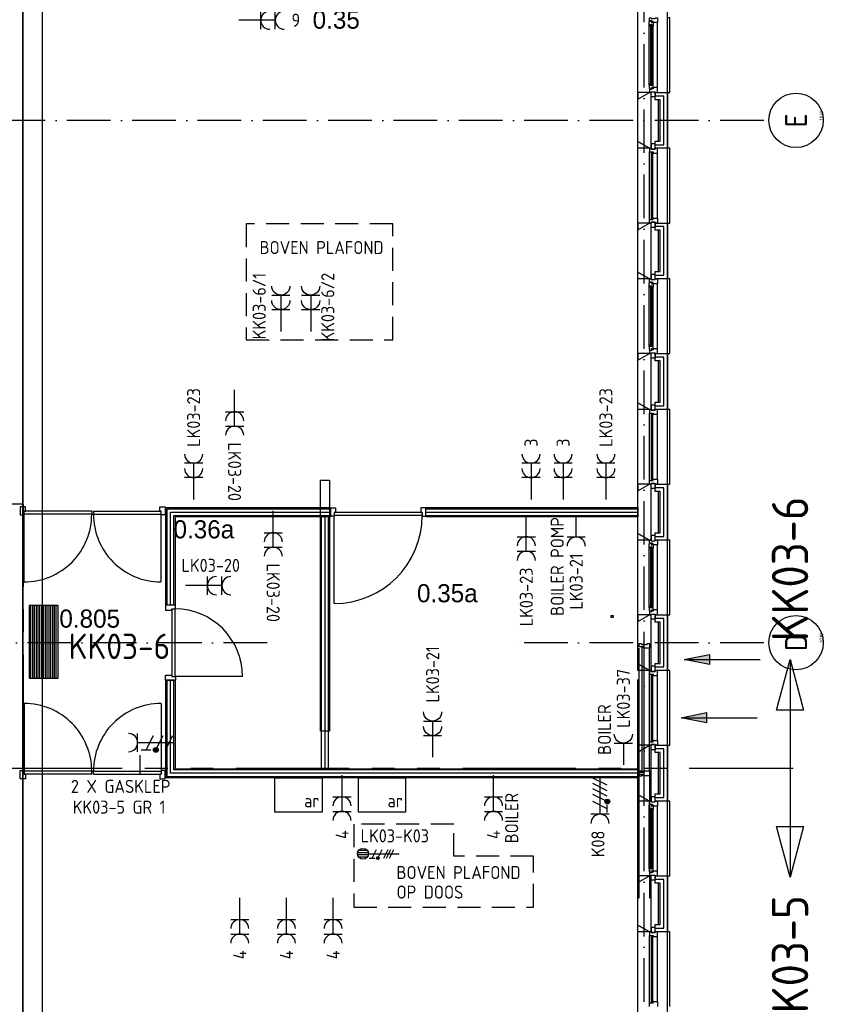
# Model space of a CAD drawing. Header units: millimetres. Extents: x -6587 to 112885, y 244 to 84344.
# Tile 31 of 47: x 75487 to 86560, y 22184 to 35757. Entities that reach past the tile are written whole.
import ezdxf
from ezdxf.enums import TextEntityAlignment as Align

# ---------------------------------------------------------------- set-up
doc = ezdxf.new("R2010")
doc.units = ezdxf.units.MM
doc.header["$LTSCALE"] = 100
for name, pattern in [('B0801', [62.5, 31.25, -6.25, 6.25, -6.25, 6.25, -6.25]), ('DASHDOT', [9, 6, -1.5, 0, -1.5]), ('HIDDEN', [9.525, 6.35, -3.175])]:
    doc.linetypes.add(name, pattern=pattern)
doc.layers.get('0').update_dxf_attribs({"linetype": 'CONTINUOUS'})
for name, color, linetype in [('AL$7----_STRAMIEN', 1, 'DASHDOT'), ('ALN-----_BLOCKNAAM', 2, 'CONTINUOUS'), ('BOUW', 8, 'CONTINUOUS'), ('EB6220--_ATTRIB', 2, 'CONTINUOUS'), ('EB62203-_ATTRIB', 2, 'CONTINUOUS'), ('EB62205-_ATTRIB', 2, 'CONTINUOUS'), ('EB62208-_ATTRIB', 2, 'CONTINUOUS'), ('EB63103-_ATTRIB', 2, 'CONTINUOUS'), ('EB63109-_ATTRIB', 2, 'CONTINUOUS'), ('EL6220--_KRACHT', 2, 'CONTINUOUS'), ('EL622005_KSTSCH', 6, 'B0801'), ('EL62203-_KRACHT-WCD230', 3, 'CONTINUOUS'), ('EL62205-_KRACHT-KAST', 3, 'CONTINUOUS'), ('EL62208-_KRACHT-WCD400', 3, 'CONTINUOUS'), ('EL63103-_LICHT-WCD230V', 3, 'CONTINUOUS'), ('EL63109-_LICHT-ASP400V', 3, 'CONTINUOUS'), ('KABELGOOT', 8, 'CONTINUOUS'), ('LIJN050', 90, 'CONTINUOUS'), ('TEKST18', 1, 'CONTINUOUS')]:
    doc.layers.add(name, color=color, linetype=linetype)
doc.styles.add('1_8', font='iso', dxfattribs={"width": 0.7, "height": 1.8})
doc.styles.add('3_5', font='iso', dxfattribs={"height": 3.5})
doc.styles.add('BURO-025', font='BUROFONT.shx', dxfattribs={"height": 250})
doc.styles.add('MAATVOERING', font='iso.shx')
doc.styles.add('NORATT', font='isocp.shx')
doc.styles.get("Standard").update_dxf_attribs({"font": 'iso.shx'})

# ---------------------------------------------------------------- blocks, each defined once
blk = doc.blocks.new('ES3W2A')
at = {"ltscale": 0.5}
for p, q in [((1.25, 2), (-1.25, 2)), ((0, 2), (0, -3)), ((1.25, 0), (-1.25, 0))]:
    blk.add_line(p, q, dxfattribs=at)
for centre in [(0, 3.25), (0, 1.25)]:
    blk.add_arc(centre, 1.25, 180, 0, dxfattribs=at)
at = {"ltscale": 0.5, "style": '1_8'}
for tag, flags, p in [('VERMOGEN', 9, (-2.5, 5)), ('GROEP', 8, (0, 5)), ('SCHAK', 8, (2.5, 5)), ('GELIJK', 9, (5, 5)), ('TAL', 8, (2.5, 5)), ('KAST', 9, (7, 5))]:
    blk.add_attdef(tag, text='', height=1.8, rotation=90, dxfattribs=dict(at, flags=flags)).set_placement(p, align=Align.MIDDLE_CENTER)
at = {"ltscale": 0.5, "style": '1_8', "width": 0.7, "flags": 8}
blk.add_attdef('DOEL', text='', height=1.8, rotation=90, dxfattribs=at).set_placement((-2.5, 5), align=Align.MIDDLE_LEFT)
at = {"ltscale": 0.5, "style": '1_8', "flags": 9}
blk.add_attdef('M_CODE', text='', height=1.8, dxfattribs=at).set_placement((0, 0), align=Align.MIDDLE_CENTER)
blk = doc.blocks.new('ES3W1A')
for p, q in [((1.25, 0), (-1.25, 0)), ((0, 0), (0, -3))]:
    blk.add_line(p, q)
blk.add_arc((0, 1.25), 1.25, 180, 0)
at = {"style": '1_8'}
for tag, flags, p in [('VERMOGEN', 9, (-2.5, 3)), ('GROEP', 8, (0, 3)), ('SCHAK', 8, (2.5, 3)), ('GELIJK', 9, (5, 3)), ('KAST', 9, (7, 3)), ('TAL', 8, (2.5, 3))]:
    blk.add_attdef(tag, text='', height=1.8, rotation=90, dxfattribs=dict(at, flags=flags)).set_placement(p, align=Align.MIDDLE_CENTER)
at = {"style": '1_8', "width": 0.7, "flags": 8}
blk.add_attdef('DOEL', text='', height=1.8, rotation=90, dxfattribs=at).set_placement((-2.5, 3), align=Align.MIDDLE_LEFT)
at = {"style": '1_8', "flags": 9}
blk.add_attdef('M_CODE', text='', height=1.8, dxfattribs=at).set_placement((0, 0), align=Align.MIDDLE_CENTER)
blk = doc.blocks.new('ES111261')
for p, q in [((-5, 1.75), (5, 1.75)), ((-5, 1.5), (5, 1.5)), ((-5, 1.25), (5, 1.25)), ((-5, 1), (5, 1)), ((-5, 0.75), (5, 0.75)), ((-5, 0.5), (5, 0.5)), ((-5, 0.25), (5, 0.25)), ((-5, 0), (5, 0)), ((-5, -0.25), (5, -0.25)), ((-5, -0.5), (5, -0.5)), ((-5, -0.75), (5, -0.75)), ((-5, -1), (5, -1)), ((-5, -1.25), (5, -1.25)), ((-5, -1.5), (5, -1.5)), ((-5, -1.75), (5, -1.75)), ((-5, -2), (5, -2))]:
    blk.add_line(p, q)
blk.add_lwpolyline([(-5, -2), (5, -2), (5, 2), (-5, 2)], close=True)
for tag, height, style, flags, p in [('GROEPI', 1.8, '1_8', 9, (0, 9.5)), ('GROEP', 1.8, '1_8', 8, (0, 7.5)), ('CODE', 3.5, '3_5', 8, (0, 4.5)), ('M_CODE', 1.8, '1_8', 9, (0, 0)), ('KAST', 1.8, '1_8', 9, (0, -3.5)), ('VERMOGEN', 1.8, '1_8', 9, (0, -5.5)), ('DOEL', 1.8, '1_8', 9, (0, -7.5)), ('VERMOGENI', 1.8, '1_8', 9, (0, -9.5)), ('DOELI', 1.8, '1_8', 9, (0, -11.5))]:
    blk.add_attdef(tag, text='', height=height, dxfattribs=dict(style=style, flags=flags)).set_placement(p, align=Align.MIDDLE_CENTER)
at = {"style": '1_8', "flags": 9}
blk.add_attdef('RUIMTE', text='', height=1.8, dxfattribs=at).set_placement((0, -9.5), align=Align.MIDDLE)
blk = doc.blocks.new('ES2X2')
for p, q in [((-0.15, 1.27), (-0.15, 2.73)), ((0.15, 1.27), (0.15, 2.73)), ((-0.45, 1.4), (-0.45, 2.6)), ((0.45, 1.4), (0.45, 2.6)), ((0, 1.25), (0, -3))]:
    blk.add_line(p, q)
at = {"color": 1}
for p, q in [((-0.72, -0.21), (-0.72, 0.11)), ((-0.64, -0.25), (-0.64, 0.15)), ((-0.6, 1.15), (-0.6, 0.35)), ((-0.6, 0.75), (0.6, 0.15)), ((-0.56, -0.25), (-0.56, 0.15)), ((-0.48, -0.21), (-0.48, 0.11)), ((-0.6, -0.05), (0.6, -0.65)), ((-0.6, -0.85), (0.6, -1.45)), ((-0.6, -1.25), (0.6, -1.85)), ((-0.6, -1.65), (0.6, -2.25))]:
    blk.add_line(p, q, dxfattribs=at)
blk.add_circle((0, 2), 0.75)
blk.add_circle((-0.6, -0.05), 0.2, dxfattribs=at)
at = {"style": '1_8'}
for tag, flags, p in [('VERMOGEN', 9, (-2.5, 4.5)), ('GROEP', 8, (0, 4.5)), ('SCHAK', 8, (2.5, 4.5)), ('KAST', 9, (7, 4.5)), ('DOEL', 8, (-2.5, 1))]:
    blk.add_attdef(tag, text='', height=1.8, rotation=90, dxfattribs=dict(at, flags=flags)).set_placement(p, align=Align.MIDDLE_LEFT)
at = {"style": '1_8', "flags": 8}
blk.add_attdef('TAL', text='', height=1.8, rotation=90, dxfattribs=at).set_placement((2.5, 4.5), align=Align.MIDDLE_CENTER)
at = {"style": '1_8', "flags": 9}
blk.add_attdef('M_CODE', text='', height=1.8, dxfattribs=at).set_placement((0, 0), align=Align.MIDDLE_CENTER)
blk = doc.blocks.new('ES2W4A')
at = {"color": 0, "ltscale": 0.5}
for p, q in [((-1.25, 2), (1.25, 2)), ((0, 2), (0, -3))]:
    blk.add_line(p, q, dxfattribs=at)
at = {"color": 0}
for p, q in [((-1.25, 2), (1.25, 2)), ((0, 2), (0, -3))]:
    blk.add_line(p, q, dxfattribs=at)
at = {"color": 1, "ltscale": 0.5}
for p, q in [((-1, 1.75), (-1, 0.75)), ((-1.2, -0.02), (-1.2, 0.52)), ((-1.07, -0.08), (-1.07, 0.58)), ((-1, 1.25), (1, 0.25)), ((-1, 0.25), (1, -0.75)), ((-0.93, -0.08), (-0.93, 0.58)), ((-0.8, -0.02), (-0.8, 0.52)), ((-1, -0.5), (1, -1.5)), ((-1, -1.25), (1, -2.25)), ((-1, -2), (1, -3))]:
    blk.add_line(p, q, dxfattribs=at)
at = {"color": 1}
for p, q in [((-1, 1.75), (-1, 0.75)), ((-1.2, -0.02), (-1.2, 0.52)), ((-1.07, -0.08), (-1.07, 0.58)), ((-1, 1.25), (1, 0.25)), ((-1, 0.25), (1, -0.75)), ((-0.93, -0.08), (-0.93, 0.58)), ((-0.8, -0.02), (-0.8, 0.52)), ((-1, -0.5), (1, -1.5)), ((-1, -1.25), (1, -2.25)), ((-1, -2), (1, -3))]:
    blk.add_line(p, q, dxfattribs=at)
at = {"color": 1, "ltscale": 0.5}
blk.add_circle((-1, 0.25), 0.333, dxfattribs=at)
at = {"color": 1}
blk.add_circle((-1, 0.25), 0.333, dxfattribs=at)
at = {"color": 0, "ltscale": 0.5}
blk.add_arc((0, 3.25), 1.25, 180, 0, dxfattribs=at)
at = {"color": 0}
blk.add_arc((0, 3.25), 1.25, 180, 0, dxfattribs=at)
at = {"ltscale": 0.5, "style": 'NORATT'}
for tag, flags, p in [('VERMOGEN', 9, (-3.75, 4.25)), ('GROEP', 8, (1.25, 4.25)), ('DOEL', 8, (-1.25, 4.25)), ('KAST', 9, (3.75, 4.25)), ('TAL', 8, (-3.75, 4.25))]:
    blk.add_attdef(tag, text='', height=1.8, rotation=90, dxfattribs=dict(at, flags=flags)).set_placement(p, align=Align.MIDDLE_LEFT)
at = {"style": '1_8'}
for tag, flags, p in [('VERMOGEN', 9, (-3.75, 4.25)), ('GROEP', 8, (1.25, 4.25)), ('DOEL', 8, (-1.25, 4.25)), ('KAST', 9, (3.75, 4.25)), ('TAL', 8, (-3.75, 4.25))]:
    blk.add_attdef(tag, text='', height=1.8, rotation=90, dxfattribs=dict(at, flags=flags)).set_placement(p, align=Align.MIDDLE_LEFT)
at = {"color": 0, "ltscale": 0.5, "style": 'NORATT', "width": 0.7, "flags": 8}
blk.add_attdef('SCHAK', text='', height=1.8, rotation=90, dxfattribs=at).set_placement((3.75, 4.25), align=Align.MIDDLE_LEFT)
at = {"color": 0, "style": '1_8', "width": 0.7, "flags": 8}
blk.add_attdef('SCHAK', text='', height=1.8, rotation=90, dxfattribs=at).set_placement((3.75, 4.25), align=Align.MIDDLE_LEFT)
at = {"ltscale": 0.5, "style": 'NORATT', "flags": 9}
blk.add_attdef('GELIJK', text='', height=1.8, rotation=90, dxfattribs=at).set_placement((5, 5), align=Align.MIDDLE_CENTER)
at = {"style": '1_8', "flags": 9}
blk.add_attdef('GELIJK', text='', height=1.8, rotation=90, dxfattribs=at).set_placement((5, 5), align=Align.MIDDLE_CENTER)
at = {"ltscale": 0.5, "style": 'NORATT', "flags": 9}
blk.add_attdef('M_CODE', text='', height=1.8, dxfattribs=at).set_placement((0, 0), align=Align.MIDDLE_CENTER)
at = {"style": '1_8', "flags": 9}
blk.add_attdef('M_CODE', text='', height=1.8, dxfattribs=at).set_placement((0, 0), align=Align.MIDDLE_CENTER)
blk = doc.blocks.new('ES2W2A')
at = {"color": 0, "ltscale": 0.5}
for p, q in [((-1.25, 2), (1.25, 2)), ((0, 2), (0, -3))]:
    blk.add_line(p, q, dxfattribs=at)
at = {"color": 1, "ltscale": 0.5}
for p, q in [((-1, 1.5), (-1, 0.17)), ((-1, 0.83), (1, -0.17)), ((-1.2, -0.77), (-1.2, -0.23)), ((-1.07, -0.83), (-1.07, -0.17)), ((-1, -0.5), (1, -1.5)), ((-0.93, -0.83), (-0.93, -0.17)), ((-0.8, -0.77), (-0.8, -0.23)), ((-1, -1.83), (1, -2.83))]:
    blk.add_line(p, q, dxfattribs=at)
blk.add_circle((-1, -0.5), 0.333, dxfattribs=at)
at = {"color": 0, "ltscale": 0.5}
blk.add_arc((0, 3.25), 1.25, 180, 0, dxfattribs=at)
at = {"ltscale": 0.5, "style": '1_8'}
for tag, flags, p in [('VERMOGEN', 9, (-2.5, 5)), ('GROEP', 8, (0, 5)), ('SCHAK', 8, (2.5, 5)), ('GELIJK', 9, (5, 5)), ('TAL', 8, (2.5, 5)), ('KAST', 9, (7, 5))]:
    blk.add_attdef(tag, text='', height=1.8, rotation=90, dxfattribs=dict(at, flags=flags)).set_placement(p, align=Align.MIDDLE_CENTER)
at = {"ltscale": 0.5, "style": '1_8', "width": 0.7, "flags": 8}
blk.add_attdef('DOEL', text='', height=1.8, rotation=90, dxfattribs=at).set_placement((-2.5, 5), align=Align.MIDDLE_LEFT)
at = {"ltscale": 0.5, "style": '1_8', "flags": 9}
blk.add_attdef('M_CODE', text='', height=1.8, dxfattribs=at).set_placement((0, 0), align=Align.MIDDLE_CENTER)
blk = doc.blocks.new('ES111271')
at = {"color": 0, "ltscale": 0.5}
blk.add_line((0, 15), (0, -15), dxfattribs=at)
at = {"color": 0}
blk.add_line((0, 15), (0, -15), dxfattribs=at)
for points in [[(-1.87, 8), (0, 15), (1.87, 8)], [(-1.87, 8), (0, 15), (1.87, 8)], [(1.87, -8), (0, -15), (-1.87, -8)], [(1.87, -8), (0, -15), (-1.87, -8)]]:
    blk.add_lwpolyline(points, close=True, dxfattribs=at)
at = {"color": 0, "ltscale": 0.5, "style": 'NORATT', "flags": 8}
blk.add_attdef('KAST-1', text='', height=5, rotation=270, dxfattribs=at).set_placement((0, 17.5), align=Align.MIDDLE_RIGHT)
at = {"color": 0, "flags": 8}
blk.add_attdef('KAST-1', text='', height=5, rotation=270, dxfattribs=at).set_placement((0, 17.5), align=Align.MIDDLE_RIGHT)
at = {"ltscale": 0.5, "style": 'NORATT', "flags": 9}
for tag in ['GELIJKI', 'TAL']:
    blk.add_attdef(tag, text='', height=1.8, rotation=90, dxfattribs=at).set_placement((5, 16.75), align=Align.MIDDLE_CENTER)
at = {"ltscale": 0.5, "style": 'NORATT'}
for tag, height, flags, p in [('GROEPI', 1.8, 9, (0, 9.5)), ('GROEP', 1.8, 8, (0, 7.5)), ('CODE', 3.5, 8, (0, 4.5)), ('M_CODE', 1.8, 9, (0, 0)), ('KAST', 1.8, 9, (0, -3.5)), ('VERMOGEN', 1.8, 9, (0, -5.5)), ('DOEL', 1.8, 9, (0, -7.5)), ('VERMOGENI', 1.8, 9, (0, -9.5)), ('DOELI', 1.8, 9, (0, -11.5))]:
    blk.add_attdef(tag, text='', height=height, dxfattribs=dict(at, flags=flags)).set_placement(p, align=Align.MIDDLE_CENTER)
at = {"color": 0, "ltscale": 0.5, "style": 'NORATT', "flags": 8}
blk.add_attdef('KAST-2', text='', height=5, rotation=270, dxfattribs=at).set_placement((0, -17.5), align=Align.MIDDLE_LEFT)
at = {"color": 0, "flags": 8}
blk.add_attdef('KAST-2', text='', height=5, rotation=270, dxfattribs=at).set_placement((0, -17.5), align=Align.MIDDLE_LEFT)
blk = doc.blocks.new('1010')
at = {"layer": 'AL$7----_STRAMIEN', "color": 7, "linetype": 'Continuous'}
blk.add_circle((0, 750), 750, dxfattribs=at)
at = {"layer": 'AL$7----_STRAMIEN', "color": 3, "linetype": 'Continuous'}
blk.add_attdef('STR-NAAM', text='', height=600, rotation=360, dxfattribs=at).set_placement((0, 750), align=Align.MIDDLE)
at = {"layer": 'ALN-----_BLOCKNAAM', "linetype": 'Continuous'}
blk.add_text('1010', height=100, dxfattribs=at).set_placement((0, 0))
blk = doc.blocks.new('LU-PIJL7')
at = {"color": 0, "linetype": 'Continuous'}
for p, q in [((0, 0), (-15, 0)), ((-5, -1), (-5, 1)), ((-5, 1), (0, 0)), ((0, 0), (-5, -1))]:
    blk.add_line(p, q, dxfattribs=at)
blk.add_solid([(-5, 1), (-5, -1), (0, 0)], dxfattribs=at)

msp = doc.modelspace()

# ---------------------------------------------------------------- linework, layer by layer
at = {"color": 9, "linetype": 'HIDDEN', "ltscale": 0.5}
for p, q in [((78605, 32941), (78605, 31344)), ((80629, 32941), (78605, 32941)), ((80629, 31344), (80629, 32941)), ((78605, 31344), (80629, 31344)), ((80089, 24666), (80089, 23525)), ((81467, 24666), (80089, 24666)), ((81467, 24225), (81467, 24666)), ((82568, 24225), (81467, 24225)), ((82568, 23525), (82568, 24225)), ((80089, 23525), (82568, 23525))]:
    msp.add_line(p, q, dxfattribs=at)
at = {"layer": 'AL$7----_STRAMIEN', "color": 1}
for p, q in [((84093, 6018), (84093, 77760)), ((85739, 34369), (74662, 34369)), ((78895, 27169), (64804, 27169)), ((85739, 27169), (82278, 27169))]:
    msp.add_line(p, q, dxfattribs=at)
at = {"layer": 'BOUW'}
for p, q in [((84413, 8849), (84413, 58089)), ((84003, 34662), (84163, 34754)), ((84163, 34754), (84183, 34754)), ((84183, 34754), (84183, 33984)), ((84244, 34754), (84413, 34754)), ((84244, 34654), (84244, 34754)), ((84413, 34754), (84413, 33984)), ((84003, 34076), (84003, 34662)), ((84183, 34654), (84183, 34084)), ((84363, 34704), (84244, 34704)), ((84363, 34704), (84244, 34704)), ((84313, 34654), (84244, 34654)), ((84283, 34654), (84283, 34084)), ((84313, 34084), (84313, 34654)), ((84363, 34034), (84363, 34704)), ((84363, 34034), (84363, 34704)), ((84163, 33984), (84003, 34076)), ((84244, 33984), (84244, 34084)), ((84244, 34084), (84313, 34084)), ((84183, 33984), (84163, 33984)), ((84244, 34034), (84363, 34034)), ((84244, 34034), (84363, 34034)), ((84413, 33984), (84244, 33984)), ((84003, 32862), (84163, 32954)), ((84003, 32276), (84003, 32862)), ((84163, 32954), (84183, 32954)), ((84183, 32954), (84183, 32184)), ((84183, 32854), (84183, 32284)), ((84244, 32954), (84413, 32954)), ((84244, 32854), (84244, 32954)), ((84363, 32904), (84244, 32904)), ((84363, 32904), (84244, 32904)), ((84313, 32854), (84244, 32854)), ((84283, 32854), (84283, 32284)), ((84313, 32284), (84313, 32854)), ((84363, 32234), (84363, 32904)), ((84363, 32234), (84363, 32904)), ((84413, 32954), (84413, 32184)), ((84003, 32276), (84163, 32184)), ((84003, 32184), (84003, 32276)), ((84003, 31062), (84003, 32276)), ((84163, 32184), (84003, 32276)), ((84163, 32184), (84003, 32184)), ((84163, 32140), (84163, 32184)), ((84163, 32184), (84188, 32184)), ((84183, 32184), (84163, 32184)), ((84188, 32245), (84188, 32174)), ((84244, 32245), (84188, 32245)), ((84188, 32184), (84188, 32174)), ((84188, 32174), (84244, 32174)), ((84188, 32174), (84244, 32174)), ((84244, 32184), (84244, 32284)), ((84244, 32284), (84313, 32284)), ((84244, 32174), (84244, 32245)), ((84244, 32234), (84363, 32234)), ((84244, 32234), (84363, 32234)), ((84244, 32184), (84277, 32184)), ((84244, 32174), (84244, 32184)), ((84413, 32184), (84244, 32184)), ((84277, 32184), (84277, 32117)), ((84443, 32184), (84413, 32184)), ((84443, 31154), (84443, 32184)), ((84160, 32127), (84164, 32130)), ((84160, 32085), (84160, 32127)), ((84201, 32085), (84160, 32085)), ((84160, 31253), (84160, 32085)), ((84162, 32068), (84162, 32085)), ((84162, 32085), (84176, 32085)), ((84176, 32068), (84162, 32068)), ((84199, 32140), (84163, 32140)), ((84164, 32137), (84194, 32137)), ((84164, 32130), (84164, 32137)), ((84176, 32085), (84176, 32068)), ((84178, 32083), (84178, 31255)), ((84199, 32083), (84178, 32083)), ((84194, 32137), (84194, 32114)), ((84194, 32114), (84199, 32114)), ((84199, 32134), (84199, 32140)), ((84214, 32134), (84199, 32134)), ((84199, 32122), (84214, 32122)), ((84199, 32114), (84199, 32122)), ((84199, 31255), (84199, 32083)), ((84201, 32068), (84201, 32085)), ((84214, 32070), (84201, 32068)), ((84214, 32117), (84214, 32134)), ((84214, 32122), (84214, 32117)), ((84277, 32117), (84214, 32117)), ((84214, 32117), (84214, 32070)), ((84214, 31268), (84214, 32070)), ((84277, 31221), (84277, 32117)), ((84160, 31253), (84160, 31211)), ((84201, 31253), (84160, 31253)), ((84162, 31270), (84162, 31253)), ((84176, 31270), (84162, 31270)), ((84162, 31253), (84176, 31253)), ((84176, 31253), (84176, 31270)), ((84178, 31255), (84199, 31255)), ((84194, 31224), (84199, 31224)), ((84194, 31201), (84194, 31224)), ((84199, 31224), (84199, 31216)), ((84201, 31270), (84201, 31253)), ((84214, 31268), (84201, 31270)), ((84214, 31221), (84214, 31268)), ((84214, 31216), (84214, 31221)), ((84214, 31221), (84214, 31204)), ((84277, 31221), (84214, 31221)), ((84277, 31154), (84277, 31221)), ((84003, 31062), (84163, 31154)), ((84003, 31154), (84003, 31062)), ((84163, 31154), (84003, 31154)), ((84003, 31062), (84163, 31154)), ((84160, 31211), (84164, 31208)), ((84163, 31198), (84163, 31154)), ((84199, 31198), (84163, 31198)), ((84163, 31154), (84188, 31154)), ((84163, 31154), (84183, 31154)), ((84164, 31208), (84164, 31201)), ((84164, 31201), (84194, 31201)), ((84183, 31154), (84183, 30384)), ((84188, 31093), (84188, 31164)), ((84188, 31164), (84244, 31164)), ((84188, 31164), (84244, 31164)), ((84188, 31154), (84188, 31164)), ((84244, 31093), (84188, 31093)), ((84199, 31216), (84214, 31216)), ((84199, 31204), (84199, 31198)), ((84214, 31204), (84199, 31204)), ((84244, 31164), (84244, 31093)), ((84244, 31164), (84244, 31154)), ((84244, 31154), (84277, 31154)), ((84244, 31154), (84413, 31154)), ((84244, 31054), (84244, 31154)), ((84363, 31104), (84244, 31104)), ((84363, 30434), (84363, 31104)), ((84413, 31154), (84413, 30384)), ((84413, 31154), (84443, 31154)), ((84003, 30476), (84003, 31062)), ((84313, 31054), (84244, 31054)), ((84313, 30484), (84313, 31054)), ((84163, 30384), (84003, 30476)), ((84244, 30384), (84244, 30484)), ((84244, 30484), (84313, 30484)), ((84244, 30434), (84363, 30434)), ((84183, 30384), (84163, 30384)), ((84413, 30384), (84244, 30384)), ((76479, 28981), (76479, 28941)), ((76479, 28941), (76504, 28941)), ((76504, 28981), (76504, 28941)), ((84024, 25402), (84024, 27093)), ((84066, 27106), (84087, 27106)), ((84066, 25389), (84066, 27106)), ((84087, 27106), (84087, 25389)), ((84163, 25402), (84163, 27093)), ((76504, 25397), (76479, 25397)), ((76479, 25357), (76479, 25397)), ((76504, 25357), (76504, 25397)), ((84087, 25389), (84066, 25389)), ((84003, 25282), (84003, 25189)), ((84024, 23645), (84024, 25335)), ((84163, 25335), (84163, 23645)), ((84003, 23862), (84163, 23954)), ((84163, 23954), (84183, 23954)), ((84183, 23954), (84183, 23184)), ((84244, 23954), (84413, 23954)), ((84244, 23854), (84244, 23954)), ((84363, 23904), (84244, 23904)), ((84363, 23904), (84244, 23904)), ((84363, 23234), (84363, 23904)), ((84363, 23234), (84363, 23904)), ((84413, 23954), (84413, 23184)), ((84003, 23276), (84003, 23862)), ((84183, 23854), (84183, 23284)), ((84313, 23854), (84244, 23854)), ((84283, 23854), (84283, 23284)), ((84313, 23284), (84313, 23854)), ((84003, 23276), (84163, 23184)), ((84003, 23184), (84003, 23276)), ((84003, 22062), (84003, 23276)), ((84163, 23184), (84003, 23276)), ((84188, 23245), (84188, 23174)), ((84244, 23245), (84188, 23245)), ((84244, 23184), (84244, 23284)), ((84244, 23284), (84313, 23284)), ((84244, 23174), (84244, 23245)), ((84244, 23234), (84363, 23234)), ((84244, 23234), (84363, 23234)), ((84163, 23184), (84003, 23184)), ((84163, 23184), (84163, 23134)), ((84188, 23184), (84163, 23184)), ((84183, 23184), (84163, 23184)), ((84163, 23134), (84214, 23134)), ((84163, 23134), (84163, 23134)), ((84163, 22204), (84163, 23134)), ((84188, 23184), (84188, 23184)), ((84188, 23174), (84188, 23184)), ((84244, 23174), (84188, 23174)), ((84188, 23174), (84244, 23174)), ((84189, 23129), (84189, 22209)), ((84210, 23129), (84189, 23129)), ((84210, 22209), (84210, 23129)), ((84214, 23134), (84214, 23117)), ((84214, 23117), (84277, 23117)), ((84244, 23184), (84244, 23174)), ((84277, 23184), (84244, 23184)), ((84413, 23184), (84244, 23184)), ((84277, 23117), (84277, 23184)), ((84277, 22221), (84277, 23117)), ((84277, 23117), (84277, 23117)), ((84277, 23117), (84277, 23117)), ((84277, 23117), (84277, 23117)), ((84277, 23117), (84277, 23117)), ((84443, 23184), (84413, 23184)), ((84443, 22154), (84443, 23184)), ((84163, 22154), (84163, 22204)), ((84163, 22204), (84214, 22204)), ((84163, 22204), (84163, 22204)), ((84189, 22209), (84210, 22209)), ((84214, 22221), (84277, 22221)), ((84214, 22204), (84214, 22221)), ((84277, 22221), (84277, 22154)), ((84277, 22221), (84277, 22221)), ((84277, 22221), (84277, 22221)), ((84277, 22221), (84277, 22221)), ((84277, 22221), (84277, 22221))]:
    msp.add_line(p, q, dxfattribs=at)
for points in [[(84003, 34662), (84003, 35876)], [(84277, 34821), (84277, 35717)], [(84413, 34754), (84443, 34754), (84443, 35784), (84413, 35784)], [(84160, 34853), (84160, 35685)], [(84214, 34868), (84214, 35670)], [(84003, 32862), (84003, 34076)], [(84163, 33004), (84163, 33934)], [(84413, 32954), (84443, 32954), (84443, 33984), (84413, 33984)], [(84277, 33021), (84277, 33917)], [(84244, 30434), (84363, 30434), (84363, 31104), (84244, 31104)], [(84183, 31054), (84183, 30484)], [(84283, 31054), (84283, 30484)], [(84003, 29262), (84003, 30476)], [(84163, 29404), (84163, 30334)], [(84277, 29421), (84277, 30317)], [(84413, 29354), (84443, 29354), (84443, 30384), (84413, 30384)], [(84183, 29254), (84183, 28684)], [(84244, 28634), (84363, 28634), (84363, 29304), (84244, 29304)], [(84283, 29254), (84283, 28684)], [(75493, 28930), (75549, 28930), (75549, 28981), (75566, 28981), (75566, 29044), (75493, 29044), (75493, 28981), (75493, 28981), (75493, 28930), (75549, 28930)], [(76479, 28981), (75549, 28981)], [(76479, 28941), (75549, 28941)], [(75549, 28007), (75549, 28941)], [(76504, 28981), (77434, 28981)], [(76504, 28941), (77434, 28941)], [(77490, 28930), (77434, 28930), (77434, 28981), (77417, 28981), (77417, 29044), (77490, 29044), (77490, 28981), (77490, 28981), (77490, 28930), (77434, 28930)], [(77434, 28007), (77434, 28941)], [(77517, 27686), (77517, 29016), (79769, 29016)], [(77565, 27686), (77565, 28969), (79769, 28969)], [(77612, 27686), (77612, 28921), (79769, 28921)], [(79769, 28912), (79769, 29026), (79836, 29026), (79836, 28963), (79819, 28963), (79819, 28912), (79769, 28912)], [(81033, 28963), (79819, 28963)], [(81033, 28923), (79819, 28923)], [(79819, 27709), (79819, 28923)], [(81083, 28912), (81083, 29026), (81016, 29026), (81016, 28963), (81033, 28963), (81033, 28912), (81083, 28912)], [(81083, 29016), (84003, 29016)], [(81083, 28969), (84003, 28969)], [(81083, 28921), (84003, 28921)], [(79646, 25431), (79646, 28894)], [(79694, 25431), (79694, 28894)], [(79741, 25431), (79741, 28894)], [(84003, 27462), (84003, 28676)], [(84277, 27621), (84277, 28517)], [(84413, 27554), (84443, 27554), (84443, 28584), (84413, 28584)], [(84160, 27653), (84160, 28485)], [(84214, 27668), (84214, 28470)], [(77634, 27686), (77495, 27686), (77495, 27619), (77583, 27619), (77583, 27636), (77634, 27636), (77634, 27686)], [(77583, 27636), (77583, 26702)], [(77623, 27636), (77623, 26702)], [(84183, 27454), (84183, 26884)], [(84244, 26834), (84363, 26834), (84363, 27504), (84244, 27504)], [(84283, 27454), (84283, 26884)], [(84413, 25754), (84443, 25754), (84443, 26784), (84413, 26784)], [(77634, 26652), (77495, 26652), (77495, 26719), (77583, 26719), (77583, 26702), (77634, 26702), (77634, 26652)], [(84003, 25321), (77517, 25321), (77517, 26652)], [(84003, 25369), (77565, 25369), (77565, 26652)], [(84003, 25416), (77612, 25416), (77612, 26652)], [(78557, 26702), (77623, 26702)], [(84003, 25662), (84003, 26662)], [(84163, 25804), (84163, 26734)], [(84277, 25821), (84277, 26717)], [(75549, 26331), (75549, 25397)], [(77434, 26331), (77434, 25397)], [(84183, 25654), (84183, 25084)], [(84244, 25034), (84363, 25034), (84363, 25704), (84244, 25704)], [(84283, 25654), (84283, 25084)], [(75493, 25408), (75549, 25408), (75549, 25357), (75566, 25357), (75566, 25294), (75493, 25294), (75493, 25357), (75493, 25357), (75493, 25408), (75549, 25408)], [(76479, 25397), (75549, 25397)], [(76504, 25397), (77434, 25397)], [(77490, 25408), (77434, 25408), (77434, 25357), (77417, 25357), (77417, 25294), (77490, 25294), (77490, 25357), (77490, 25357), (77490, 25408), (77434, 25408)], [(76479, 25357), (75549, 25357)], [(76504, 25357), (77434, 25357)], [(79653, 25306), (79653, 25006), (79653, 24831), (79603, 24831), (79053, 24831), (79003, 24831), (79003, 25006), (79003, 25306), (79653, 25306)], [(80803, 25306), (80803, 25006), (80803, 24831), (80753, 24831), (80203, 24831), (80153, 24831), (80153, 25006), (80153, 25306), (80803, 25306)], [(84003, 23862), (84003, 25076)], [(84413, 23954), (84443, 23954), (84443, 24984), (84413, 24984)], [(84160, 24053), (84160, 24885)], [(84214, 24068), (84214, 24870)], [(84277, 24021), (84277, 24917)]]:
    msp.add_lwpolyline(points, dxfattribs=at)
for points in [[(84160, 35727), (84164, 35730), (84164, 35737), (84194, 35737), (84194, 35714), (84199, 35714), (84199, 35722), (84214, 35722), (84214, 35717), (84214, 35670), (84201, 35668), (84201, 35685), (84160, 35685)], [(84163, 35784), (84188, 35784), (84188, 35774), (84244, 35774), (84244, 35784), (84277, 35784), (84277, 35717), (84214, 35717), (84214, 35734), (84199, 35734), (84199, 35740), (84163, 35740)], [(84162, 35685), (84176, 35685), (84176, 35668), (84162, 35668)], [(84178, 34855), (84199, 34855), (84199, 35683), (84178, 35683)], [(84163, 34754), (84003, 34754), (84003, 34662)], [(84160, 34811), (84164, 34808), (84164, 34801), (84194, 34801), (84194, 34824), (84199, 34824), (84199, 34816), (84214, 34816), (84214, 34821), (84214, 34868), (84201, 34870), (84201, 34853), (84160, 34853)], [(84162, 34853), (84176, 34853), (84176, 34870), (84162, 34870)], [(84163, 34754), (84188, 34754), (84188, 34764), (84244, 34764), (84244, 34754), (84277, 34754), (84277, 34821), (84214, 34821), (84214, 34804), (84199, 34804), (84199, 34798), (84163, 34798)], [(84188, 34764), (84244, 34764), (84244, 34693), (84188, 34693)], [(84163, 33984), (84003, 33984), (84003, 34076)], [(84163, 33934), (84163, 33934), (84214, 33934), (84214, 33917), (84277, 33917), (84277, 33917), (84277, 33917), (84277, 33917), (84277, 33917), (84277, 33984), (84244, 33984), (84244, 33974), (84188, 33974), (84188, 33984), (84188, 33984), (84163, 33984)], [(84188, 33974), (84244, 33974), (84244, 34045), (84188, 34045)], [(84189, 33009), (84210, 33009), (84210, 33929), (84189, 33929)], [(84163, 33004), (84163, 33004), (84214, 33004), (84214, 33021), (84277, 33021), (84277, 33021), (84277, 33021), (84277, 33021), (84277, 33021), (84277, 32954), (84244, 32954), (84244, 32964), (84188, 32964), (84188, 32954), (84188, 32954), (84163, 32954)], [(84163, 32954), (84003, 32954), (84003, 32862)], [(84188, 32964), (84244, 32964), (84244, 32893), (84188, 32893)], [(84163, 30384), (84003, 30384), (84003, 30476)], [(84188, 30374), (84244, 30374), (84244, 30445), (84188, 30445)], [(84163, 30334), (84163, 30334), (84214, 30334), (84214, 30317), (84277, 30317), (84277, 30317), (84277, 30317), (84277, 30317), (84277, 30317), (84277, 30384), (84244, 30384), (84244, 30374), (84188, 30374), (84188, 30384), (84188, 30384), (84163, 30384)], [(84189, 29409), (84210, 29409), (84210, 30329), (84189, 30329)], [(79631, 25948), (79631, 29410), (79756, 29410), (79756, 25948)], [(84163, 29354), (84003, 29354), (84003, 29262)], [(84183, 28584), (84163, 28584), (84003, 28676), (84003, 29262), (84163, 29354), (84183, 29354)], [(84163, 29404), (84163, 29404), (84214, 29404), (84214, 29421), (84277, 29421), (84277, 29421), (84277, 29421), (84277, 29421), (84277, 29421), (84277, 29354), (84244, 29354), (84244, 29364), (84188, 29364), (84188, 29354), (84188, 29354), (84163, 29354)], [(84188, 29364), (84244, 29364), (84244, 29293), (84188, 29293)], [(84244, 28684), (84313, 28684), (84313, 29254), (84244, 29254), (84244, 29354), (84413, 29354), (84413, 28584), (84244, 28584)], [(77502, 27686), (77502, 29031), (79769, 29031), (79769, 28906), (77627, 28906), (77627, 27686)], [(81083, 29031), (84003, 29031), (84003, 28906), (81083, 28906)], [(84163, 28584), (84003, 28584), (84003, 28676)], [(84188, 28574), (84244, 28574), (84244, 28645), (84188, 28645)], [(84160, 28527), (84164, 28530), (84164, 28537), (84194, 28537), (84194, 28514), (84199, 28514), (84199, 28522), (84214, 28522), (84214, 28517), (84214, 28470), (84201, 28468), (84201, 28485), (84160, 28485)], [(84163, 28584), (84188, 28584), (84188, 28574), (84244, 28574), (84244, 28584), (84277, 28584), (84277, 28517), (84214, 28517), (84214, 28534), (84199, 28534), (84199, 28540), (84163, 28540)], [(84162, 28485), (84176, 28485), (84176, 28468), (84162, 28468)], [(84178, 27655), (84199, 27655), (84199, 28483), (84178, 28483)], [(84183, 26784), (84163, 26784), (84003, 26876), (84003, 27462), (84163, 27554), (84183, 27554)], [(84163, 27554), (84003, 27554), (84003, 27462)], [(84160, 27611), (84164, 27608), (84164, 27601), (84194, 27601), (84194, 27624), (84199, 27624), (84199, 27616), (84214, 27616), (84214, 27621), (84214, 27668), (84201, 27670), (84201, 27653), (84160, 27653)], [(84162, 27653), (84176, 27653), (84176, 27670), (84162, 27670)], [(84163, 27554), (84188, 27554), (84188, 27564), (84244, 27564), (84244, 27554), (84277, 27554), (84277, 27621), (84214, 27621), (84214, 27604), (84199, 27604), (84199, 27598), (84163, 27598)], [(84188, 27564), (84244, 27564), (84244, 27493), (84188, 27493)], [(84244, 26884), (84313, 26884), (84313, 27454), (84244, 27454), (84244, 27554), (84413, 27554), (84413, 26784), (84244, 26784)], [(83671, 27540), (83633, 27540), (83633, 27523), (83671, 27523)], [(84091, 27093), (84091, 27110), (84024, 27110), (84024, 27160), (84053, 27160), (84053, 27146), (84133, 27146), (84133, 27160), (84163, 27160), (84163, 27093)], [(84062, 27093), (84066, 27093), (84066, 27106), (84087, 27106), (84087, 27093), (84091, 27093), (84091, 27110), (84062, 27110)], [(84163, 26784), (84003, 26784), (84003, 26876)], [(84163, 26734), (84163, 26734), (84214, 26734), (84214, 26717), (84277, 26717), (84277, 26717), (84277, 26717), (84277, 26717), (84277, 26717), (84277, 26784), (84244, 26784), (84244, 26774), (84188, 26774), (84188, 26784), (84188, 26784), (84163, 26784)], [(84188, 26774), (84244, 26774), (84244, 26845), (84188, 26845)], [(84003, 25306), (77502, 25306), (77502, 26652), (77627, 26652), (77627, 25431), (84003, 25431)], [(84189, 25809), (84210, 25809), (84210, 26729), (84189, 26729)], [(84163, 25804), (84163, 25804), (84214, 25804), (84214, 25821), (84277, 25821), (84277, 25821), (84277, 25821), (84277, 25821), (84277, 25821), (84277, 25754), (84244, 25754), (84244, 25764), (84188, 25764), (84188, 25754), (84188, 25754), (84163, 25754)], [(84163, 25754), (84003, 25754), (84003, 25662)], [(84183, 24984), (84163, 24984), (84003, 25076), (84003, 25662), (84163, 25754), (84183, 25754)], [(84188, 25764), (84244, 25764), (84244, 25693), (84188, 25693)], [(84244, 25084), (84313, 25084), (84313, 25654), (84244, 25654), (84244, 25754), (84413, 25754), (84413, 24984), (84244, 24984)], [(84163, 25335), (84091, 25335), (84091, 25352), (84024, 25352), (84024, 25385), (84091, 25385), (84091, 25402), (84163, 25402)], [(84062, 25385), (84024, 25385), (84024, 25402), (84062, 25402)], [(84062, 25402), (84066, 25402), (84066, 25389), (84087, 25389), (84087, 25402), (84091, 25402), (84091, 25385), (84062, 25385)], [(84062, 25352), (84024, 25352), (84024, 25335), (84062, 25335)], [(84062, 25335), (84066, 25335), (84066, 25348), (84087, 25348), (84087, 25335), (84091, 25335), (84091, 25352), (84062, 25352)], [(84163, 24984), (84003, 24984), (84003, 25076)], [(84163, 24984), (84188, 24984), (84188, 24974), (84244, 24974), (84244, 24984), (84277, 24984), (84277, 24917), (84214, 24917), (84214, 24934), (84199, 24934), (84199, 24940), (84163, 24940)], [(84188, 24974), (84244, 24974), (84244, 25045), (84188, 25045)], [(84160, 24927), (84164, 24930), (84164, 24937), (84194, 24937), (84194, 24914), (84199, 24914), (84199, 24922), (84214, 24922), (84214, 24917), (84214, 24870), (84201, 24868), (84201, 24885), (84160, 24885)], [(84162, 24885), (84176, 24885), (84176, 24868), (84162, 24868)], [(84178, 24055), (84199, 24055), (84199, 24883), (84178, 24883)], [(84160, 24011), (84164, 24008), (84164, 24001), (84194, 24001), (84194, 24024), (84199, 24024), (84199, 24016), (84214, 24016), (84214, 24021), (84214, 24068), (84201, 24070), (84201, 24053), (84160, 24053)], [(84162, 24053), (84176, 24053), (84176, 24070), (84162, 24070)], [(84163, 23954), (84003, 23954), (84003, 23862)], [(84163, 23954), (84188, 23954), (84188, 23964), (84244, 23964), (84244, 23954), (84277, 23954), (84277, 24021), (84214, 24021), (84214, 24004), (84199, 24004), (84199, 23998), (84163, 23998)], [(84188, 23964), (84244, 23964), (84244, 23893), (84188, 23893)]]:
    msp.add_lwpolyline(points, close=True, dxfattribs=at)
for centre, radius, start, end in [((75548, 28937), 931, 270.0361, 0.2098), ((77434, 28937), 931, 179.7902, 269.9639), ((79819, 28923), 1214, 270, 0), ((77623, 26702), 934, 0, 90), ((75548, 25400), 931, 359.7902, 89.9639), ((77434, 25400), 931, 90.0361, 180.2098)]:
    msp.add_arc(centre, radius, start, end, dxfattribs=at)
at = {"layer": 'EL622005_KSTSCH', "ltscale": 0.5}
for p, q in [((75538, 29080), (66028, 29080)), ((75538, 25437), (75538, 29080)), ((65963, 25437), (86143, 25437))]:
    msp.add_line(p, q, dxfattribs=at)
at = {"layer": 'KABELGOOT', "color": 8}
for p, q in [((75532, 42120, 3710), (75532, 19288, 3710)), ((75532, 19288, 3650), (75532, 42120, 3650)), ((75802, 19288, 3650), (75802, 42120, 3650)), ((75802, 19288, 3710), (75802, 42120, 3710))]:
    msp.add_line(p, q, dxfattribs=at)
at = {"layer": 'LIJN050'}
msp.add_line((77147, 25356), (77147, 25619), dxfattribs=at)

# ---------------------------------------------------------------- block references
at = {"layer": 'AL$7----_STRAMIEN', "color": 8, "xscale": 0.5, "yscale": 0.5, "zscale": 0.5, "rotation": 90}
for p, values in [((86559, 34369), {'STR-NAAM': 'E'}), ((86559, 34369), {'STR-NAAM': 'E'}), ((86559, 27169), {'STR-NAAM': 'D'}), ((86559, 27169), {'STR-NAAM': 'D'})]:
    msp.add_blockref('1010', p, dxfattribs=at).add_auto_attribs(values)
at = {"layer": 'BOUW', "color": 1, "xscale": 70, "yscale": 70, "zscale": 70, "rotation": 180}
for p in [(84641, 26937), (84599, 26135)]:
    msp.add_blockref('LU-PIJL7', p, dxfattribs=at)
at = {"layer": 'EL6220--_KRACHT', "ltscale": 0.5}
ref = msp.add_blockref('ES111271', (86102, 25437), dxfattribs=dict(at, xscale=100, yscale=100, zscale=100))
ref.add_attrib('KAST-1', 'KK03-6', dxfattribs={"layer": 'EB6220--_ATTRIB', "color": 4, "ltscale": 0.5, "height": 500, "rotation": 90, "style": 'NORATT', "flags": 8}).set_placement((86102, 27187), align=Align.MIDDLE_LEFT)
ref.add_attrib('KAST-2', 'KK03-5', dxfattribs={"layer": 'EB6220--_ATTRIB', "color": 4, "ltscale": 0.5, "height": 500, "rotation": 90, "style": 'NORATT', "flags": 8}).set_placement((86102, 23687), align=Align.MIDDLE_RIGHT)
at = {"layer": 'EL62203-_KRACHT-WCD230'}
ref = msp.add_blockref('ES3W2A', (78807, 35750, 1050), dxfattribs=dict(at, xscale=100, yscale=100, zscale=100, rotation=270))
ref.add_attrib('GROEP', '9', dxfattribs={"layer": 'EB62203-_ATTRIB', "color": 1, "height": 180, "style": '1_8', "flags": 8}).set_placement((79232, 35750, 1050), align=Align.MIDDLE_LEFT)
ref = msp.add_blockref('ES3W2A', (79085, 31760), dxfattribs=dict(at, xscale=-100, yscale=100, zscale=100))
ref.add_attrib('GROEP', 'KK03-6/1', dxfattribs={"layer": 'EB62203-_ATTRIB', "color": 1, "height": 180, "rotation": 90, "style": '1_8', "flags": 8}).set_placement((78787, 32267), align=Align.MIDDLE_RIGHT)
ref = msp.add_blockref('ES3W2A', (79496, 31760), dxfattribs=dict(at, xscale=-100, yscale=100, zscale=100))
ref.add_attrib('GROEP', 'KK03-6/2', dxfattribs={"layer": 'EB62203-_ATTRIB', "color": 1, "height": 180, "rotation": 90, "style": '1_8', "flags": 8}).set_placement((79732, 32267), align=Align.MIDDLE_RIGHT)
ref = msp.add_blockref('ES3W2A', (77883, 29444, 1050), dxfattribs=dict(at, xscale=100, yscale=100, zscale=100))
ref.add_attrib('GROEP', 'LK03-23', dxfattribs={"layer": 'EB62203-_ATTRIB', "color": 1, "height": 180, "rotation": 90, "style": '1_8', "flags": 8}).set_placement((77883, 29869, 1050), align=Align.MIDDLE_LEFT)
ref = msp.add_blockref('ES3W2A', (83564, 29444), dxfattribs=dict(at, xscale=100, yscale=100, zscale=100))
ref.add_attrib('GROEP', 'LK03-23', dxfattribs={"layer": 'EB62203-_ATTRIB', "color": 1, "height": 180, "rotation": 90, "style": '1_8', "flags": 8}).set_placement((83564, 29869), align=Align.MIDDLE_LEFT)
ref = msp.add_blockref('ES3W2A', (78448, 30353, 1050), dxfattribs=dict(at, xscale=100, yscale=100, zscale=100, rotation=180))
ref.add_attrib('GROEP', 'LK03-20', dxfattribs={"layer": 'EB62203-_ATTRIB', "color": 1, "height": 180, "rotation": 270, "style": '1_8', "flags": 8}).set_placement((78448, 29928, 1050), align=Align.MIDDLE_LEFT)
ref = msp.add_blockref('ES3W2A', (82533, 29444, 1050), dxfattribs=dict(at, xscale=100, yscale=100, zscale=100))
ref.add_attrib('GROEP', '3', dxfattribs={"layer": 'EB62203-_ATTRIB', "color": 1, "height": 180, "rotation": 90, "style": '1_8', "flags": 8}).set_placement((82533, 29869, 1050), align=Align.MIDDLE_LEFT)
ref = msp.add_blockref('ES3W2A', (82974, 29444, 1050), dxfattribs=dict(at, xscale=100, yscale=100, zscale=100))
ref.add_attrib('GROEP', '3', dxfattribs={"layer": 'EB62203-_ATTRIB', "color": 1, "height": 180, "rotation": 90, "style": '1_8', "flags": 8}).set_placement((82974, 29869, 1050), align=Align.MIDDLE_LEFT)
ref = msp.add_blockref('ES3W2A', (78980, 28685), dxfattribs=dict(at, xscale=100, yscale=100, zscale=100, rotation=180))
ref.add_attrib('GROEP', 'LK03-20', dxfattribs={"layer": 'EB62203-_ATTRIB', "color": 1, "height": 180, "rotation": 270, "style": '1_8', "flags": 8}).set_placement((78980, 28260), align=Align.MIDDLE_LEFT)
ref = msp.add_blockref('ES3W2A', (82467, 28629, 1050), dxfattribs=dict(at, xscale=100, yscale=100, zscale=100, rotation=180))
ref.add_attrib('GROEP', 'LK03-23', dxfattribs={"layer": 'EB62203-_ATTRIB', "color": 1, "height": 180, "rotation": 90, "style": '1_8', "flags": 8}).set_placement((82467, 28204, 1050), align=Align.MIDDLE_RIGHT)
ref = msp.add_blockref('ES3W1A', (83155, 28626, 1050), dxfattribs=dict(at, xscale=100, yscale=100, zscale=100, rotation=180))
ref.add_attrib('DOEL', 'BOILER POMP', dxfattribs={"layer": 'EB62203-_ATTRIB', "color": 1, "height": 180, "rotation": 90, "style": '1_8', "flags": 8}).set_placement((82894, 28901, 1050), align=Align.MIDDLE_RIGHT)
ref.add_attrib('GROEP', 'LK03-21', dxfattribs={"layer": 'EB62203-_ATTRIB', "color": 1, "height": 180, "rotation": 90, "style": '1_8', "flags": 8}).set_placement((83155, 28401, 1050), align=Align.MIDDLE_RIGHT)
ref = msp.add_blockref('ES3W2A', (78073, 27955, 1050), dxfattribs=dict(at, xscale=100, yscale=100, zscale=100, rotation=270))
ref.add_attrib('GROEP', 'LK03-20', dxfattribs={"layer": 'EB62203-_ATTRIB', "color": 1, "height": 180, "style": '1_8', "flags": 8}).set_placement((77716, 28235), align=Align.MIDDLE_LEFT)
ref = msp.add_blockref('ES3W2A', (81176, 25889, 1050), dxfattribs=dict(at, xscale=-100, yscale=100, zscale=100))
ref.add_attrib('GROEP', 'LK03-21', dxfattribs={"layer": 'EB62203-_ATTRIB', "color": 1, "height": 180, "rotation": 90, "style": '1_8', "flags": 8}).set_placement((81177, 27120, 1050), align=Align.MIDDLE_RIGHT)
ref = msp.add_blockref('ES3W1A', (83805, 25784, 1050), dxfattribs=dict(at, xscale=-100, yscale=100, zscale=100))
ref.add_attrib('DOEL', 'BOILER ', dxfattribs={"layer": 'EB62203-_ATTRIB', "color": 1, "height": 180, "rotation": 90, "style": '1_8', "flags": 8}).set_placement((83544, 26422, 1050), align=Align.MIDDLE_RIGHT)
ref.add_attrib('GROEP', 'LK03-37', dxfattribs={"layer": 'EB62203-_ATTRIB', "color": 1, "height": 180, "rotation": 90, "style": '1_8', "flags": 8}).set_placement((83805, 26807, 1050), align=Align.MIDDLE_RIGHT)
ref = msp.add_blockref('ES3W2A', (79928, 25044, 1050), dxfattribs=dict(at, xscale=100, yscale=100, zscale=100, rotation=180))
ref.add_attrib('GROEP', '4', dxfattribs={"layer": 'EB62203-_ATTRIB', "color": 1, "height": 180, "rotation": 90, "style": '1_8', "flags": 8}).set_placement((79929, 24584, 1050), align=Align.MIDDLE_RIGHT)
ref = msp.add_blockref('ES3W2A', (82016, 25044, 1050), dxfattribs=dict(at, xscale=100, yscale=100, zscale=100, rotation=180))
ref.add_attrib('DOEL', 'BOILER', dxfattribs={"layer": 'EB62203-_ATTRIB', "color": 1, "height": 180, "rotation": 90, "style": '1_8', "flags": 8}).set_placement((82266, 25098, 1050), align=Align.MIDDLE_RIGHT)
ref.add_attrib('GROEP', '4', dxfattribs={"layer": 'EB62203-_ATTRIB', "color": 1, "height": 180, "rotation": 90, "style": '1_8', "flags": 8}).set_placement((82017, 24584, 1050), align=Align.MIDDLE_RIGHT)
ref = msp.add_blockref('ES3W2A', (78519, 23352), dxfattribs=dict(at, xscale=100, yscale=100, zscale=100, rotation=180))
ref.add_attrib('GROEP', '4', dxfattribs={"layer": 'EB62203-_ATTRIB', "color": 1, "height": 180, "rotation": 90, "style": '1_8', "flags": 8}).set_placement((78519, 22927), align=Align.MIDDLE_RIGHT)
ref = msp.add_blockref('ES3W2A', (79162, 23352), dxfattribs=dict(at, xscale=100, yscale=100, zscale=100, rotation=180))
ref.add_attrib('GROEP', '4', dxfattribs={"layer": 'EB62203-_ATTRIB', "color": 1, "height": 180, "rotation": 90, "style": '1_8', "flags": 8}).set_placement((79162, 22927), align=Align.MIDDLE_RIGHT)
ref = msp.add_blockref('ES3W2A', (79805, 23352), dxfattribs=dict(at, xscale=100, yscale=100, zscale=100, rotation=180))
ref.add_attrib('GROEP', '4', dxfattribs={"layer": 'EB62203-_ATTRIB', "color": 1, "height": 180, "rotation": 90, "style": '1_8', "flags": 8}).set_placement((79805, 22927), align=Align.MIDDLE_RIGHT)
at = {"layer": 'EL62205-_KRACHT-KAST'}
ref = msp.add_blockref('ES111261', (75816, 27182), dxfattribs=dict(at, xscale=100, yscale=100, zscale=100, rotation=90))
ref.add_attrib('CODE', 'KK03-6', dxfattribs={"layer": 'EB62205-_ATTRIB', "color": 3, "height": 350, "style": '3_5', "flags": 8}).set_placement((76860, 27119), align=Align.MIDDLE_CENTER)
at = {"layer": 'EL62208-_KRACHT-WCD400'}
ref = msp.add_blockref('ES2W4A', (83483, 25003), dxfattribs=dict(at, xscale=100, yscale=100, zscale=100, rotation=180))
ref.add_attrib('GROEP', 'K08', dxfattribs={"layer": 'EB62208-_ATTRIB', "color": 1, "height": 180, "rotation": 90, "style": '1_8', "flags": 8}).set_placement((83455, 24578), align=Align.MIDDLE_RIGHT)
at = {"layer": 'EL63103-_LICHT-WCD230V', "ltscale": 0.5}
ref = msp.add_blockref('ES2W2A', (77312, 25791), dxfattribs=dict(at, xscale=100, yscale=100, zscale=100, rotation=89.99999999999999))
ref.add_attrib('DOEL', '2 X GASKLEP', dxfattribs={"layer": 'EB63103-_ATTRIB', "color": 1, "ltscale": 0.5, "height": 180, "style": '1_8', "flags": 8}).set_placement((77564, 25188), align=Align.MIDDLE_RIGHT)
ref.add_attrib('GROEP', 'KK03-5 GR 1', dxfattribs={"layer": 'EB63103-_ATTRIB', "color": 1, "ltscale": 0.5, "height": 180, "style": '1_8', "flags": 8}).set_placement((76857, 24902), align=Align.MIDDLE_CENTER)
at = {"layer": 'EL63109-_LICHT-ASP400V'}
ref = msp.add_blockref('ES2X2', (80417, 24259), dxfattribs=dict(at, xscale=100, yscale=100, zscale=100, rotation=90))
ref.add_attrib('GROEP', 'LK03-K03', dxfattribs={"layer": 'EB63109-_ATTRIB', "color": 1, "height": 180, "style": '1_8', "flags": 8}).set_placement((81127, 24506), align=Align.MIDDLE_RIGHT)

# ---------------------------------------------------------------- texts
at = {"layer": 'BOUW', "style": 'BURO-025'}
for s, p in [('0.35', (79523, 35633)), ('0.36a', (77606, 28607)), ('0.35a', (80961, 27726)), ('0.805', (76033, 27376))]:
    msp.add_text(s, height=250, dxfattribs=at).set_placement(p)
at = {"layer": 'BOUW'}
for p in [(79405, 24900), (80555, 24900)]:
    msp.add_text('ar', height=180, dxfattribs=at).set_placement(p)
at = {"layer": 'TEKST18', "style": 'MAATVOERING'}
for s, p in [('BOVEN PLAFOND', (78792, 32526)), ('BOVEN PLAFOND', (80679, 23911)), ('OP DOOS', (80679, 23641)), ('BOVEN PLAFOND', (73575, 22109))]:
    msp.add_text(s, height=180, dxfattribs=at).set_placement(p)

doc.saveas('drawing.dxf')
